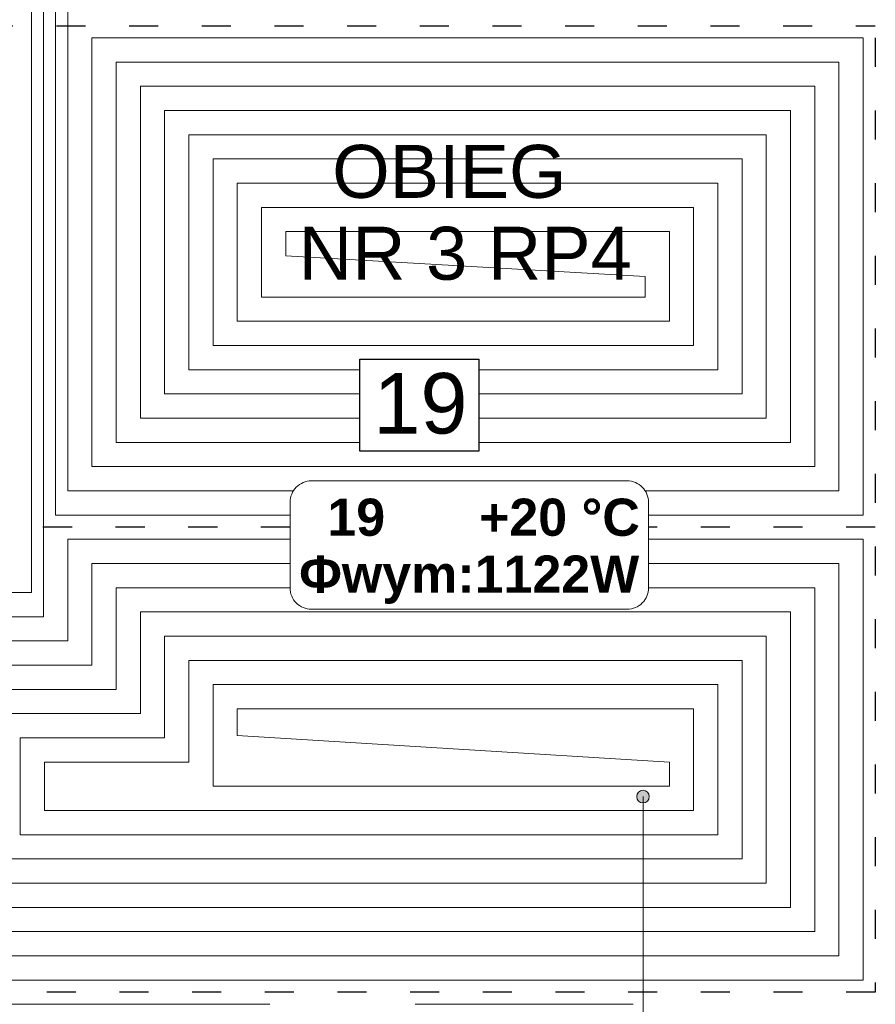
# Model space of a CAD drawing. Extents: x 280060 to 689961, y 120405 to 160329.
# Tile 29 of 85: x 660980 to 661333, y 149685 to 150091. Entities that reach past the tile are written whole.
import ezdxf
from ezdxf.lldxf.tags import DXFTag

# ---------------------------------------------------------------- set-up
doc = ezdxf.new("R2010")
doc.units = 0
doc.header["$MEASUREMENT"] = 0
doc.linetypes.add('ACAD_ISO03W100', pattern=[30, 12, -18])
for name, color, linetype, lineweight in [('KAM-pro Biała Zarys', 7, 'CONTINUOUS', 9), ('KAM-pro Opis C.O.', 16, 'CONTINUOUS', 13), ('KAM-pro opis Temperatury', 102, 'CONTINUOUS', 18), ('KAM-pro Podkład Sanitarny', 253, 'CONTINUOUS', 25), ('KAM-pro Przerywana Podłogówka', 150, 'ACAD_ISO03W100', 9)]:
    doc.layers.add(name, color=color, linetype=linetype, lineweight=lineweight)
doc.layers.add('KAM-pro Podłogówka Powrót', color=7, linetype='DASH', lineweight=9, true_color=0x008000)
doc.layers.add('KAM-pro Podłogówka Zasilanie', color=7, linetype='SOLID', lineweight=9, true_color=0xff8000)
doc.styles.add('ARIAL', font='arial.ttf')
tags = doc.linetypes.add('DASH', pattern=[15, 10, -5]).pattern_tags.tags
tags[6:7] = [DXFTag(74, 4), DXFTag(75, 0), DXFTag(340, '0'), DXFTag(46, 0.0), DXFTag(50, 0.0), DXFTag(44, 0.0), DXFTag(45, 0.0)]
tags[4:5] = [DXFTag(74, 4), DXFTag(75, 0), DXFTag(340, '0'), DXFTag(46, 0.0), DXFTag(50, 0.0), DXFTag(44, 0.0), DXFTag(45, 0.0)]
tags = doc.linetypes.add('SOLID', pattern=[10, 10, 0]).pattern_tags.tags
tags[6:7] = [DXFTag(74, 4), DXFTag(75, 0), DXFTag(340, '0'), DXFTag(46, 0.0), DXFTag(50, 0.0), DXFTag(44, 0.0), DXFTag(45, 0.0)]
tags[4:5] = [DXFTag(74, 4), DXFTag(75, 0), DXFTag(340, '0'), DXFTag(46, 0.0), DXFTag(50, 0.0), DXFTag(44, 0.0), DXFTag(45, 0.0)]

msp = doc.modelspace()

# ---------------------------------------------------------------- hatches: boundary and pattern name
at = {"layer": 'KAM-pro Opis C.O.'}
h = msp.add_hatch(color=32, dxfattribs=at)
h.dxf.hatch_style = 1
h.paths.add_polyline_path([(661234.27, 149770.77, 1), (661239.47, 149770.77, 1)])

# ---------------------------------------------------------------- linework, layer by layer
at = {"layer": 'KAM-pro Biała Zarys', "lineweight": 25}
msp.add_lwpolyline([(661119.98, 149951.38), (661169.16, 149951.38), (661169.16, 149913.36), (661119.98, 149913.36)], close=True, dxfattribs=at)
at = {"layer": 'KAM-pro Opis C.O.', "color": 32}
msp.add_line((661236.87, 149770.77), (661236.87, 149574.92), dxfattribs=at)
msp.add_circle((661236.87, 149770.77), 2.6, dxfattribs=at)
at = {"layer": 'KAM-pro opis Temperatury', "color": 3}
msp.add_lwpolyline([(661099.99, 149848.1), (661230.32, 149848.1, 0.414214), (661239.16, 149856.93), (661239.16, 149892.27, 0.414214), (661230.32, 149901.1), (661099.99, 149901.1, 0.414214), (661091.16, 149892.27), (661091.16, 149856.93, 0.414214), (661099.99, 149848.1)], format="xyb", dxfattribs=at)
at = {"layer": 'KAM-pro Podkład Sanitarny', "lineweight": 20, "ltscale": 13}
for p, q in [((660872.75, 149685), (660992.75, 149685)), ((660992.75, 149685), (661082.75, 149685)), ((661142.75, 149685), (661232.75, 149685))]:
    msp.add_line(p, q, dxfattribs=at)
at = {"layer": 'KAM-pro Podłogówka Powrót', "color": 4}
for p, q in [((660989.37, 150244), (660989.37, 149845)), ((660999.37, 150244), (660999.37, 149897)), ((661237.75, 149985.5), (661163.56, 149989.75)), ((661009.37, 149867), (661009.37, 149825)), ((661091.16, 149867), (661009.37, 149867)), ((661317.75, 149867), (661239.16, 149867)), ((661297.75, 149847), (661029.37, 149847)), ((661029.37, 149847), (661029.37, 149805)), ((661277.75, 149827), (661049.37, 149827)), ((661049.37, 149827), (661049.37, 149785)), ((661257.75, 149807), (661069.37, 149807)), ((661069.37, 149807), (661069.37, 149796)), ((661158.56, 149790.5), (661069.37, 149796))]:
    msp.add_line(p, q, dxfattribs=at)
for points in [[(661317.75, 150074), (661019.37, 150074), (661019.37, 149917)], [(661237.78, 149897), (661317.75, 149897), (661317.75, 150074)], [(661297.75, 150054), (661039.37, 150054), (661039.37, 149937)], [(661169.16, 149917), (661297.75, 149917), (661297.75, 150054)], [(661277.75, 150034), (661059.37, 150034), (661059.37, 149957)], [(661169.16, 149937), (661277.75, 149937), (661277.75, 150034)], [(661059.37, 149957), (661257.75, 149957), (661257.75, 150014)], [(661257.75, 150014), (661079.37, 150014), (661079.37, 149977)], [(661079.37, 149977), (661237.75, 149977), (661237.75, 149985.5)], [(661039.37, 149937), (661119.98, 149937)], [(661019.37, 149917), (661119.98, 149917)], [(660999.37, 149897), (661092.53, 149897)], [(660929.75, 149705), (661317.75, 149705), (661317.75, 149867)], [(660989.37, 149845), (660929.75, 149845), (660929.75, 149705)], [(660949.75, 149725), (661297.75, 149725), (661297.75, 149847)], [(661009.37, 149825), (660949.75, 149825), (660949.75, 149725)], [(660969.75, 149745), (661277.75, 149745), (661277.75, 149827)], [(661029.37, 149805), (660969.75, 149805), (660969.75, 149745)], [(660989.75, 149765), (661257.75, 149765), (661257.75, 149807)], [(661049.37, 149785), (660989.75, 149785), (660989.75, 149765)]]:
    msp.add_lwpolyline(points, dxfattribs=at)
at = {"layer": 'KAM-pro Podłogówka Zasilanie', "color": 1}
for p, q in [((660984.37, 150236.5), (660984.37, 149855)), ((660994.37, 150236.5), (660994.37, 149887)), ((661089.37, 149994), (661163.56, 149989.75)), ((660999.37, 149877), (660999.37, 149835)), ((661091.16, 149877), (660999.37, 149877)), ((661327.75, 149877), (661239.16, 149877)), ((661019.37, 149857), (661019.37, 149815)), ((661091.16, 149857), (661019.37, 149857)), ((661307.75, 149857), (661239.16, 149857)), ((661287.75, 149837), (661039.37, 149837)), ((661039.37, 149837), (661039.37, 149795)), ((661267.75, 149817), (661059.37, 149817)), ((661059.37, 149817), (661059.37, 149775)), ((661158.56, 149790.5), (661247.75, 149785))]:
    msp.add_line(p, q, dxfattribs=at)
for points in [[(661327.75, 150084), (661009.37, 150084), (661009.37, 149907)], [(661239.16, 149887), (661327.75, 149887), (661327.75, 150084)], [(661009.37, 149907), (661307.75, 149907), (661307.75, 150064)], [(661307.75, 150064), (661029.37, 150064), (661029.37, 149927)], [(661287.75, 150044), (661049.37, 150044), (661049.37, 149947)], [(661169.16, 149927), (661287.75, 149927), (661287.75, 150044)], [(661267.75, 150024), (661069.37, 150024), (661069.37, 149967)], [(661169.16, 149947), (661267.75, 149947), (661267.75, 150024)], [(661069.37, 149967), (661247.75, 149967), (661247.75, 150004)], [(661247.75, 150004), (661089.37, 150004), (661089.37, 149994)], [(661049.37, 149947), (661119.98, 149947)], [(661029.37, 149927), (661119.98, 149927)], [(660994.37, 149887), (661091.16, 149887)], [(660919.75, 149695), (661327.75, 149695), (661327.75, 149877)], [(660939.75, 149715), (661307.75, 149715), (661307.75, 149857)], [(660984.37, 149855), (660919.75, 149855), (660919.75, 149695)], [(660959.75, 149735), (661287.75, 149735), (661287.75, 149837)], [(660999.37, 149835), (660939.75, 149835), (660939.75, 149715)], [(660979.75, 149755), (661267.75, 149755), (661267.75, 149817)], [(661019.37, 149815), (660959.75, 149815), (660959.75, 149735)], [(661039.37, 149795), (660979.75, 149795), (660979.75, 149755)], [(661059.37, 149775), (661247.75, 149775), (661247.75, 149785)]]:
    msp.add_lwpolyline(points, dxfattribs=at)
at = {"layer": 'KAM-pro Przerywana Podłogówka', "color": 92, "lineweight": 25}
for p, q in [((661332.75, 150234), (661332.75, 149690)), ((660244.75, 150089), (661332.75, 150089)), ((661091.16, 149882), (660642.75, 149882)), ((661332.75, 149882), (661239.16, 149882)), ((661332.75, 149690), (660914.75, 149690))]:
    msp.add_line(p, q, dxfattribs=at)

# ---------------------------------------------------------------- texts
at = {"layer": 'KAM-pro Biała Zarys', "lineweight": 25, "insert": (661125.56, 149945.63), "char_height": 25, "width": 31.1703, "attachment_point": 1, "style": 'ARIAL'}
msp.add_mtext('19', dxfattribs=at)
at = {"layer": 'KAM-pro Opis C.O.', "color": 32, "style": 'ARIAL'}
for s, p in [('OBIEG ', (661108.55, 150017.94)), ('NR 3 RP4 ', (661094.72, 149984.14))]:
    msp.add_text(s, height=21.87, dxfattribs=at).set_placement(p)
at = {"layer": 'KAM-pro opis Temperatury', "color": 3, "char_height": 15.3515, "attachment_point": 7}
for s, insert in [('{\\fArial|b1|i0|c238|p34;19}', (661106.56, 149878.2)), ('{\\fArial|b1|i0|c238|p34;+20 °C}', (661169.16, 149878.2)), ('{\\fArial|b1|i0|c0|p34;Φ\\fArial|b1|i0|c238|p34;wym:1122W}', (661094.94, 149850.3))]:
    msp.add_mtext(s, dxfattribs=dict(at, insert=insert))

doc.saveas('drawing.dxf')
